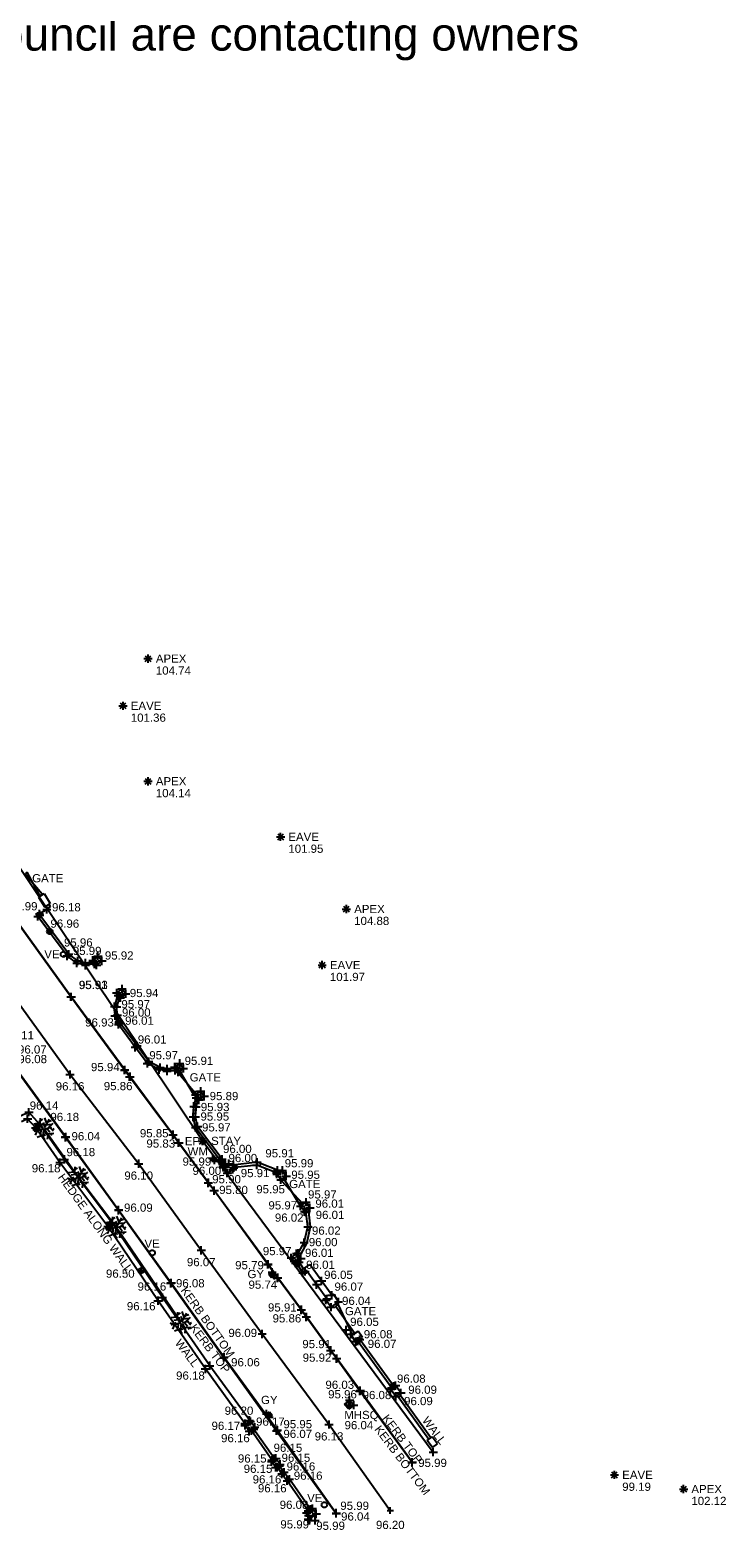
# Model space of a CAD drawing. Header units: metres. Extents: x 610185 to 614128, y 655663 to 660921.
# Tile 6 of 94: x 612772 to 612835, y 657777 to 657914. Entities that reach past the tile are written whole.
import ezdxf
from ezdxf.enums import TextEntityAlignment as Align

# ---------------------------------------------------------------- set-up
doc = ezdxf.new("R2010")
doc.units = ezdxf.units.M
doc.header["$MEASUREMENT"] = 0
doc.linetypes.add('CENTER', pattern=[50.8, 31.75, -6.35, 6.35, -6.35])
for name, color, linetype in [('3D_FENCE_ELEVATION', 7, 'Continuous'), ('3D_FENCE_LINE', 7, 'FENCELINE1'), ('3D_FENCE_SYMBOL', 7, 'Continuous'), ('3D_WALL_ELEVATION', 7, 'Continuous'), ('3D_WALL_LINE', 7, 'Continuous'), ('3D_WALL_SYMBOL', 7, 'Continuous'), ('APEX_CODE', 251, 'Continuous'), ('APEX_ELEVATION', 251, 'Continuous'), ('APEX_SYMBOL', 251, 'Continuous'), ('DETAIL_DES', 250, 'Continuous'), ('ELECTRICITY_POLE_CODE', 20, 'Continuous'), ('ELECTRICITY_POLE_SYMBOL', 20, 'Continuous'), ('GATE_CODE', 251, 'Continuous'), ('GATE_SYMBOL', 251, 'Continuous'), ('GULLY_CODE', 132, 'Continuous'), ('GULLY_SYMBOL', 132, 'Continuous'), ('HEDGE_LINE', 93, 'Continuous'), ('HEDGE_SYMBOL', 93, 'Continuous'), ('HELP_POINT', 250, 'Continuous'), ('KERB_BOTTOM_ELEVATION', 7, 'Continuous'), ('KERB_BOTTOM_LINE', 7, 'Continuous'), ('KERB_BOTTOM_SYMBOL', 7, 'Continuous'), ('KERB_TOP_ELEVATION', 252, 'Continuous'), ('KERB_TOP_LINE', 252, 'Continuous'), ('KERB_TOP_SYMBOL', 252, 'Continuous'), ('MANHOLE_SQUARE_CODE', 151, 'Continuous'), ('MANHOLE_SQUARE_ELEVATION', 151, 'Continuous'), ('MANHOLE_SQUARE_SYMBOL', 151, 'Continuous'), ('OVERHEAD_WIRE_LINE', 20, 'OVERHEADWIRE'), ('OVERHEAD_WIRE_SYMBOL', 20, 'CENTER'), ('RIDGE_ELEVATION', 250, 'Continuous'), ('STAY_CODE', 251, 'Continuous'), ('STAY_SYMBOL', 251, 'Continuous'), ('TEXTS', 7, 'Continuous'), ('TOP_OF_WALL_ELEVATION', 211, 'Continuous'), ('UNDERSIDE_OF_EAVE_CODE', 252, 'Continuous'), ('UNDERSIDE_OF_EAVE_ELEVATION', 252, 'Continuous'), ('UNDERSIDE_OF_EAVE_SYMBOL', 252, 'Continuous'), ('VALVE_CODE', 142, 'Continuous'), ('VALVE_SYMBOL', 142, 'Continuous'), ('WALL_LINE', 7, 'Continuous'), ('WALL_TOP_SYMBOL', 211, 'Continuous'), ('WATER_MAIN_CODE', 142, 'Continuous'), ('WATER_MAIN_SYMBOL', 142, 'Continuous'), ('WHITE_LINE_SOLID_ELEVATION', 254, 'Continuous'), ('WHITE_LINE_SOLID_LINE', 254, 'Continuous'), ('WHITE_LINE_SOLID_SYMBOL', 254, 'Continuous')]:
    doc.layers.add(name, color=color, linetype=linetype)
doc.styles.add('REGULAR', font='swissl.ttf')
doc.linetypes.add('FENCELINE1', pattern='A,6.35,-2.54,[133,ltypeshp.shx,S=2.54,R=0,X=-2.54,Y=0],-2.54,25.4', length=36.83)
doc.linetypes.add('OVERHEADWIRE', pattern='A,17,-1.387305,["OHW",REGULAR,S=1,R=0,X=0,Y=-0.5],-4.612695,17', length=40)

# ---------------------------------------------------------------- blocks, each defined once
blk = doc.blocks.new('S061')
at = {"color": 0, "linetype": 'Continuous'}
for p, q in [((-0.5, 0), (0.5, 0)), ((0, -0.5), (0, 0.5))]:
    blk.add_line(p, q, dxfattribs=at)
blk = doc.blocks.new('065')
at = {"color": 0, "linetype": 'Continuous'}
for p, q in [((-0.5, 0), (0.5, 0)), ((-0.35, -0.35), (0.35, 0.35)), ((-0.35, 0.35), (0.35, -0.35)), ((0, -0.5), (0, 0.5))]:
    blk.add_line(p, q, dxfattribs=at)
blk = doc.blocks.new('072')
at = {"color": 0}
for p, q in [((-0.5, -0.5), (-0.5, 0.5)), ((-0.5, 0.5), (0.5, 0.5)), ((-0.5, 0.1), (-0.1, 0.5)), ((0.3, 0.5), (-0.5, -0.3)), ((-0.3, -0.5), (0.5, 0.3)), ((0.5, 0.5), (0.5, -0.5)), ((0.5, -0.5), (-0.5, -0.5)), ((0.5, -0.1), (0.1, -0.5))]:
    blk.add_line(p, q, dxfattribs=at)
blk = doc.blocks.new('023')
at = {"color": 0}
for p, q in [((-0.5, -0.5), (-0.5, 0.5)), ((-0.5, 0.5), (0.5, 0.5)), ((-0.5, 0.3), (0.5, 0.3)), ((-0.5, 0.1), (0.5, 0.1)), ((0.5, 0.5), (0.5, -0.5)), ((-0.5, -0.1), (0.5, -0.1)), ((-0.5, -0.3), (0.5, -0.3)), ((0.5, -0.5), (-0.5, -0.5))]:
    blk.add_line(p, q, dxfattribs=at)
blk = doc.blocks.new('083')
at = {"color": 0}
for p, q in [((-0.5, 0), (-0.49, 0.05)), ((-0.49, -0.05), (-0.5, 0)), ((-0.49, 0.05), (-0.47, 0.1)), ((-0.47, 0.1), (-0.44, 0.14)), ((-0.44, 0.14), (-0.4, 0.17)), ((-0.4, 0.17), (-0.35, 0.19)), ((-0.35, 0.19), (-0.3, 0.2)), ((-0.3, 0.2), (0.3, 0.2)), ((0.3, 0.2), (0.35, 0.19)), ((0.35, 0.19), (0.4, 0.17)), ((0.4, 0.17), (0.44, 0.14)), ((0.44, 0.14), (0.47, 0.1)), ((0.47, 0.1), (0.49, 0.05)), ((0.49, 0.05), (0.5, 0)), ((0.5, 0), (0.49, -0.05)), ((-0.47, -0.1), (-0.49, -0.05)), ((-0.44, -0.14), (-0.47, -0.1)), ((-0.4, -0.17), (-0.44, -0.14)), ((-0.35, -0.19), (-0.4, -0.17)), ((-0.3, -0.2), (-0.35, -0.19)), ((0.3, -0.2), (-0.3, -0.2)), ((0.35, -0.19), (0.3, -0.2)), ((0.4, -0.17), (0.35, -0.19)), ((0.44, -0.14), (0.4, -0.17)), ((0.47, -0.1), (0.44, -0.14)), ((0.49, -0.05), (0.47, -0.1))]:
    blk.add_line(p, q, dxfattribs=at)
blk = doc.blocks.new('044')
at = {"color": 0, "linetype": 'Continuous'}
for p, q in [((-0.5, 0), (-0.48, 0.13)), ((-0.48, -0.13), (-0.5, 0)), ((-0.48, 0.13), (-0.43, 0.25)), ((-0.43, 0.25), (-0.35, 0.35)), ((-0.4, 0.03), (-0.37, 0.16)), ((-0.39, -0.1), (-0.4, 0.03)), ((-0.37, 0.16), (-0.29, 0.27)), ((-0.35, 0.35), (-0.25, 0.43)), ((-0.3, 0), (-0.28, 0.11)), ((-0.28, -0.11), (-0.3, 0)), ((-0.29, 0.27), (-0.19, 0.35)), ((-0.28, 0.11), (-0.21, 0.21)), ((-0.25, 0.43), (-0.13, 0.48)), ((-0.21, 0.21), (-0.11, 0.28)), ((-0.19, 0.35), (-0.07, 0.39)), ((-0.13, 0.48), (0, 0.5)), ((-0.11, 0.28), (0, 0.3)), ((-0.07, 0.39), (0.07, 0.39)), ((0, 0.5), (0.13, 0.48)), ((0, 0.3), (0.11, 0.28)), ((0.07, 0.39), (0.19, 0.35)), ((0.11, 0.28), (0.21, 0.21)), ((0.13, 0.48), (0.25, 0.43)), ((0.19, 0.35), (0.29, 0.27)), ((0.21, 0.21), (0.28, 0.11)), ((0.25, 0.43), (0.35, 0.35)), ((0.28, 0.11), (0.3, 0)), ((0.3, 0), (0.28, -0.11)), ((0.29, 0.27), (0.37, 0.16)), ((0.35, 0.35), (0.43, 0.25)), ((0.37, 0.16), (0.4, 0.03)), ((0.4, 0.03), (0.39, -0.1)), ((0.43, 0.25), (0.48, 0.13)), ((0.48, 0.13), (0.5, 0)), ((0.5, 0), (0.48, -0.13)), ((-0.43, -0.25), (-0.48, -0.13)), ((-0.35, -0.35), (-0.43, -0.25)), ((-0.33, -0.22), (-0.39, -0.1)), ((-0.25, -0.43), (-0.35, -0.35)), ((-0.25, -0.32), (-0.33, -0.22)), ((-0.21, -0.21), (-0.28, -0.11)), ((-0.13, -0.38), (-0.25, -0.32)), ((-0.13, -0.48), (-0.25, -0.43)), ((-0.11, -0.28), (-0.21, -0.21)), ((0, -0.4), (-0.13, -0.38)), ((0, -0.5), (-0.13, -0.48)), ((0, -0.3), (-0.11, -0.28)), ((0.11, -0.28), (0, -0.3)), ((0.13, -0.38), (0, -0.4)), ((0.13, -0.48), (0, -0.5)), ((0.21, -0.21), (0.11, -0.28)), ((0.25, -0.32), (0.13, -0.38)), ((0.25, -0.43), (0.13, -0.48)), ((0.28, -0.11), (0.21, -0.21)), ((0.33, -0.22), (0.25, -0.32)), ((0.35, -0.35), (0.25, -0.43)), ((0.39, -0.1), (0.33, -0.22)), ((0.43, -0.25), (0.35, -0.35)), ((0.48, -0.13), (0.43, -0.25))]:
    blk.add_line(p, q, dxfattribs=at)
blk = doc.blocks.new('S028')
at = {"color": 0, "linetype": 'Continuous'}
for p, q in [((-0.5, 0), (-0.48, 0.13)), ((-0.48, -0.13), (-0.5, 0)), ((-0.48, 0.13), (-0.43, 0.25)), ((-0.43, 0.25), (-0.35, 0.35)), ((-0.35, 0.35), (-0.25, 0.43)), ((-0.25, 0.43), (-0.13, 0.48)), ((-0.13, 0.48), (0, 0.5)), ((0, 0.5), (0.13, 0.48)), ((0.13, 0.48), (0.25, 0.43)), ((0.25, 0.43), (0.35, 0.35)), ((0.35, 0.35), (0.43, 0.25)), ((0.43, 0.25), (0.48, 0.13)), ((0.48, 0.13), (0.5, 0)), ((0.5, 0), (0.48, -0.13)), ((-0.43, -0.25), (-0.48, -0.13)), ((-0.35, -0.35), (-0.43, -0.25)), ((-0.25, -0.43), (-0.35, -0.35)), ((-0.13, -0.48), (-0.25, -0.43)), ((0, -0.5), (-0.13, -0.48)), ((0.13, -0.48), (0, -0.5)), ((0.25, -0.43), (0.13, -0.48)), ((0.35, -0.35), (0.25, -0.43)), ((0.43, -0.25), (0.35, -0.35)), ((0.48, -0.13), (0.43, -0.25))]:
    blk.add_line(p, q, dxfattribs=at)
blk = doc.blocks.new('GATE2')
at = {"color": 0, "linetype": 'Continuous'}
for p, q in [((-0.04, 0.5), (0.04, -0.5)), ((-0.04, -0.5), (0.04, 0.5)), ((0.04, 0.5), (-0.04, 0.5)), ((0.04, -0.5), (-0.04, -0.5))]:
    blk.add_line(p, q, dxfattribs=at)
blk = doc.blocks.new('042')
at = {"color": 0, "linetype": 'Continuous'}
for p, q in [((-0.5, 0), (-0.48, 0.13)), ((-0.48, -0.13), (-0.5, 0)), ((-0.5, 0), (0.5, 0)), ((-0.48, 0.13), (-0.43, 0.25)), ((-0.43, 0.25), (-0.35, 0.35)), ((-0.35, 0.35), (-0.25, 0.43)), ((-0.25, 0.43), (-0.13, 0.48)), ((-0.13, 0.48), (0, 0.5)), ((0, 0.5), (0.13, 0.48)), ((0, -0.5), (0, 0.5)), ((0.13, 0.48), (0.25, 0.43)), ((0.25, 0.43), (0.35, 0.35)), ((0.35, 0.35), (0.43, 0.25)), ((0.43, 0.25), (0.48, 0.13)), ((0.48, 0.13), (0.5, 0)), ((0.5, 0), (0.48, -0.13)), ((-0.43, -0.25), (-0.48, -0.13)), ((-0.35, -0.35), (-0.43, -0.25)), ((-0.25, -0.43), (-0.35, -0.35)), ((-0.13, -0.48), (-0.25, -0.43)), ((0, -0.5), (-0.13, -0.48)), ((0.13, -0.48), (0, -0.5)), ((0.25, -0.43), (0.13, -0.48)), ((0.35, -0.35), (0.25, -0.43)), ((0.43, -0.25), (0.35, -0.35)), ((0.48, -0.13), (0.43, -0.25))]:
    blk.add_line(p, q, dxfattribs=at)
blk = doc.blocks.new('092')
at = {"color": 0, "linetype": 'Continuous'}
for p, q in [((-0.23, 0.25), (-0.46, 0.21)), ((-0.13, 0.13), (-0.34, 0.1)), ((-0.2, -0.08), (-0.28, 0.01)), ((-0.04, 0.03), (-0.26, 0.29)), ((-0.17, 0.18), (-0.15, 0.48)), ((-0.16, 0.35), (-0.04, 0.44)), ((-0.1, 0.1), (-0.09, 0.24)), ((0.05, 0.08), (-0.01, 0.28)), ((0.03, 0.05), (0.26, 0.43)), ((0.14, 0.24), (0.04, 0.5)), ((0.06, 0), (0.37, 0.07)), ((0.1, 0.17), (0.33, 0.2)), ((0.14, 0.02), (0.28, -0.16)), ((0.2, 0.33), (0.34, 0.37)), ((0.2, 0.04), (0.43, 0.25)), ((0.28, 0.05), (0.42, -0.1)), ((0.37, -0.05), (0.47, 0.01)), ((-0.32, -0.12), (-0.5, -0.03)), ((-0.4, -0.08), (-0.46, -0.13)), ((-0.32, -0.12), (-0.4, -0.3)), ((-0.05, -0.02), (-0.32, -0.12)), ((-0.04, -0.29), (-0.31, -0.4)), ((-0.14, -0.06), (-0.15, -0.24)), ((-0.01, -0.06), (-0.05, -0.36)), ((-0.05, -0.36), (0.05, -0.5)), ((-0.03, -0.21), (0.06, -0.33)), ((0.04, -0.05), (0.18, -0.3)), ((0.09, -0.14), (0.08, -0.25)), ((0.14, -0.23), (0.46, -0.21)), ((0.18, -0.3), (0.16, -0.48)), ((0.31, -0.22), (0.36, -0.3))]:
    blk.add_line(p, q, dxfattribs=at)

msp = doc.modelspace()

# ---------------------------------------------------------------- linework, layer by layer
at = {"layer": '3D_FENCE_LINE'}
msp.add_line((612773.33, 657834.07, 96.18), (612772.67, 657833.66, 96.07), dxfattribs=at)
at = {"layer": '3D_WALL_LINE'}
for p, q in [((612772.69, 657833.56, 95.99), (612772.52, 657833.44, 95.99)), ((612778.01, 657829.8, 95.92), (612777.54, 657829.42, 95.93)), ((612777.54, 657829.42, 95.93), (612777.89, 657828.98, 95.93)), ((612778.37, 657829.36, 95.92), (612777.89, 657828.98, 95.93)), ((612778.37, 657829.36, 95.92), (612778.01, 657829.8, 95.92)), ((612779.72, 657826.44, 95.94), (612780.21, 657826.81, 95.92)), ((612779.72, 657826.44, 95.94), (612780.07, 657825.99, 95.94)), ((612780.07, 657825.99, 95.94), (612780.55, 657826.36, 95.92)), ((612780.21, 657826.81, 95.92), (612780.55, 657826.36, 95.92)), ((612785.49, 657820, 95.91), (612785.02, 657819.67, 95.9)), ((612785.34, 657819.2, 95.9), (612785.02, 657819.67, 95.9)), ((612785.82, 657819.53, 95.91), (612785.34, 657819.2, 95.9)), ((612785.49, 657820, 95.91), (612785.82, 657819.53, 95.91)), ((612786.92, 657817.12, 95.89), (612787.4, 657817.46, 95.9)), ((612786.92, 657817.12, 95.89), (612787.24, 657816.66, 95.89)), ((612787.24, 657816.66, 95.89), (612787.73, 657816.99, 95.9)), ((612787.4, 657817.46, 95.9), (612787.73, 657816.99, 95.9)), ((612789.19, 657811.13, 95.99), (612789.11, 657811.07, 95.99)), ((612789.51, 657810.52, 96), (612789.11, 657811.07, 95.99)), ((612789.35, 657811.25, 96), (612789.32, 657811.22, 96)), ((612789.71, 657810.66, 96), (612789.32, 657811.22, 95.99)), ((612789.47, 657810.49, 96), (612789.98, 657810.83, 96)), ((612789.83, 657809.96, 95.98), (612789.47, 657810.49, 96)), ((612790.33, 657810.3, 95.98), (612789.83, 657809.96, 95.98)), ((612790.08, 657810.67, 95.99), (612789.98, 657810.83, 96)), ((612790.33, 657810.3, 95.98), (612790.24, 657810.44, 95.99)), ((612794.87, 657810.22, 95.99), (612794.36, 657809.87, 95.99)), ((612794.72, 657809.36, 95.95), (612794.36, 657809.87, 95.99)), ((612795.22, 657809.7, 95.95), (612794.72, 657809.36, 95.95)), ((612795.22, 657809.7, 95.95), (612794.87, 657810.22, 95.99)), ((612796.53, 657806.96, 95.97), (612797.03, 657807.31, 95.97)), ((612796.89, 657806.45, 96.01), (612796.53, 657806.96, 95.97)), ((612797.39, 657806.8, 96.01), (612797.03, 657807.31, 95.97)), ((612796.89, 657806.45, 96.01), (612797.39, 657806.8, 96.01)), ((612795.68, 657802.22, 95.97), (612796.17, 657802.62, 95.99)), ((612796.08, 657801.75, 95.97), (612795.68, 657802.22, 95.97)), ((612796.08, 657801.75, 95.97), (612796.56, 657802.16, 95.99)), ((612796.73, 657800.85, 96.01), (612796.13, 657801.8, 96.01)), ((612796.56, 657802.16, 95.99), (612796.17, 657802.62, 95.99)), ((612796.8, 657801.21, 96.01), (612796.33, 657801.96, 96.01)), ((612796.8, 657801.21, 96.02), (612797.37, 657801.62, 96.04)), ((612799.39, 657798.8, 96.07), (612797.37, 657801.62, 96.02)), ((612796.73, 657800.85, 96.01), (612797.05, 657801.09, 96.03)), ((612798.93, 657798.47, 96.07), (612797.05, 657801.09, 96.03)), ((612799.54, 657798.9, 96.05), (612799.39, 657798.8, 96.07)), ((612799.54, 657798.9, 96.05), (612800, 657798.21, 96.04)), ((612798.85, 657798.36, 96.05), (612798.93, 657798.47, 96.07)), ((612799.32, 657797.72, 96.04), (612798.85, 657798.36, 96.05)), ((612799.32, 657797.72, 96.04), (612800, 657798.21, 96.04)), ((612801.19, 657795.12, 96.06), (612801.78, 657795.52, 96.06)), ((612801.59, 657794.53, 96.08), (612801.19, 657795.12, 96.06)), ((612801.59, 657794.53, 96.08), (612802.18, 657794.93, 96.08)), ((612804.88, 657790.3, 96.09), (612801.74, 657794.63, 96.08)), ((612802.18, 657794.93, 96.08), (612801.78, 657795.52, 96.06)), ((612805.07, 657790.44, 96.09), (612801.94, 657794.77, 96.08)), ((612804.76, 657790.21, 96.08), (612805.22, 657790.55, 96.08)), ((612805.7, 657789.89, 96.09), (612805.22, 657790.55, 96.08)), ((612805.24, 657789.56, 96.09), (612804.76, 657790.21, 96.08)), ((612805.24, 657789.56, 96.09), (612805.7, 657789.89, 96.09)), ((612808.26, 657785.63, 96.1), (612805.35, 657789.64, 96.09)), ((612808.45, 657785.77, 96.1), (612805.55, 657789.78, 96.09)), ((612791.45, 657786.9, 96.17), (612791.95, 657787.27, 96.17)), ((612791.84, 657786.37, 96.16), (612791.45, 657786.9, 96.17)), ((612791.84, 657786.37, 96.16), (612792.34, 657786.74, 96.16)), ((612792.34, 657786.74, 96.16), (612791.95, 657787.27, 96.17)), ((612793.97, 657783.66, 96.17), (612792, 657786.48, 96.17)), ((612794.17, 657783.81, 96.17), (612792.2, 657786.63, 96.17)), ((612808.11, 657785.52, 96.11), (612808.57, 657785.86, 96.11)), ((612808.58, 657784.88, 96.12), (612809.04, 657785.22, 96.12)), ((612793.88, 657783.6, 96.15), (612794.28, 657783.89, 96.15)), ((612794.26, 657783.07, 96.15), (612793.88, 657783.6, 96.15)), ((612794.66, 657783.35, 96.15), (612794.28, 657783.89, 96.15)), ((612794.26, 657783.07, 96.15), (612794.66, 657783.35, 96.15)), ((612794.82, 657782.47, 96.16), (612794.35, 657783.13, 96.17)), ((612795.02, 657782.62, 96.16), (612794.55, 657783.27, 96.17)), ((612794.82, 657782.47, 96.16), (612795.31, 657781.85, 96.16)), ((612795.02, 657782.62, 96.16), (612795.51, 657781.99, 96.16)), ((612797.26, 657779.04, 96.11), (612795.31, 657781.85, 96.16)), ((612797.46, 657779.19, 96.11), (612795.51, 657781.99, 96.16)), ((612797.62, 657779.3, 96.08), (612797.09, 657778.92, 96.08)), ((612797.96, 657778.82, 96.03), (612797.43, 657778.44, 96.03))]:
    msp.add_line(p, q, dxfattribs=at)
for points in [[(612777.79, 657829.11, 95.95), (612776.87, 657828.97, 95.95), (612776.09, 657829.17, 95.99), (612775.2, 657829.82, 95.96), (612772.52, 657833.44, 95.99)], [(612777.64, 657829.29, 95.95), (612776.88, 657829.17, 95.95), (612776.18, 657829.36, 95.99), (612775.34, 657829.97, 95.96), (612772.69, 657833.56, 95.99)], [(612785.23, 657819.36, 95.9), (612784.32, 657819.3, 95.93), (612783.61, 657819.43, 95.94), (612782.53, 657820, 95.97), (612781.42, 657821.47, 96.01), (612779.89, 657823.56, 96.01), (612779.57, 657824.35, 96), (612779.53, 657825.19, 95.97), (612779.87, 657826.25, 95.95)], [(612785.1, 657819.55, 95.91), (612784.33, 657819.5, 95.93), (612783.68, 657819.62, 95.94), (612782.66, 657820.16, 95.97), (612781.58, 657821.59, 96.01), (612780.07, 657823.65, 96.01), (612779.77, 657824.4, 96), (612779.73, 657825.16, 95.97), (612780.01, 657826.06, 95.95)], [(612789.19, 657811.13, 96), (612786.93, 657814.14, 95.97), (612786.71, 657815.1, 95.95), (612786.78, 657816.07, 95.93), (612787.03, 657816.97, 95.91)], [(612789.35, 657811.25, 96), (612787.12, 657814.22, 95.97), (612786.91, 657815.11, 95.95), (612786.98, 657816.03, 95.93), (612787.17, 657816.76, 95.92)], [(612791.94, 657787.26, 96.2), (612788.24, 657792.36, 96.18), (612783.91, 657798.6, 96.16), (612779.32, 657805.38, 96.14), (612774.94, 657811.23, 96.18), (612772.71, 657814.42, 96.18), (612771.7, 657815.54, 96.14), (612770.81, 657815.13, 96.19)], [(612791.53, 657786.96, 96.2), (612787.83, 657792.07, 96.18), (612783.5, 657798.31, 96.16), (612778.91, 657805.09, 96.14), (612774.53, 657810.94, 96.18), (612772.32, 657814.11, 96.18), (612771.58, 657814.94, 96.14), (612771.02, 657814.67, 96.19)], [(612794.72, 657810.12, 96.01), (612792.55, 657810.97, 95.91), (612790.08, 657810.67, 96.02)], [(612794.47, 657809.94, 96.01), (612792.52, 657810.71, 95.91), (612790.24, 657810.44, 96.01)], [(612796.25, 657802.53, 95.99), (612796.86, 657803.63, 96.02), (612797.2, 657805.07, 96.01), (612797.01, 657806.53, 96.02)], [(612796.44, 657802.31, 95.99), (612797.1, 657803.54, 96.02), (612797.45, 657805.05, 96.01), (612797.25, 657806.7, 96.02)], [(612808.58, 657784.88, 96.12), (612808.11, 657785.52, 96.11)], [(612809.04, 657785.22, 96.12), (612808.57, 657785.86, 96.11)], [(612797.33, 657777.85, 95.99), (612797.43, 657778.44, 96.03), (612797.09, 657778.92, 96.08)], [(612797.86, 657778.23, 95.99), (612797.96, 657778.82, 96.03), (612797.62, 657779.3, 96.08)]]:
    msp.add_polyline3d(points, dxfattribs=at)
at = {"layer": 'HEDGE_LINE'}
msp.add_polyline3d([(612785.62, 657796.31, 96.16), (612779.66, 657805.02, 96.2), (612776.23, 657809.57, 96.22), (612773.06, 657814.03, 96.21)], dxfattribs=at)
at = {"layer": 'KERB_BOTTOM_LINE'}
for points in [[(612806.72, 657783.53, 95.99), (612801.96, 657790.04, 95.96), (612799.81, 657793.01, 95.92), (612799.27, 657793.77, 95.9), (612797.04, 657796.82, 95.86), (612796.58, 657797.46, 95.85), (612794.41, 657800.39, 95.74), (612793.55, 657801.62, 95.77), (612788.62, 657808.37, 95.8), (612788.08, 657809.07, 95.82), (612785.36, 657812.74, 95.83), (612784.85, 657813.47, 95.83), (612780.9, 657818.77, 95.86), (612780.44, 657819.38, 95.88), (612775.54, 657826.08, 95.91), (612770.52, 657833.03, 95.94)], [(612770, 657820.22, 96.06), (612775.06, 657813.28, 96.04), (612779.9, 657806.6, 95.99), (612784.71, 657799.93, 95.96), (612789.55, 657793.16, 95.96), (612794.41, 657786.46, 95.95), (612799.79, 657778.9, 95.99)]]:
    msp.add_polyline3d(points, dxfattribs=at)
at = {"layer": 'KERB_TOP_LINE'}
for points in [[(612806.74, 657783.55, 96.05), (612801.99, 657790.09, 96.03), (612799.84, 657793.02, 96), (612799.3, 657793.77, 95.91), (612797.07, 657796.83, 95.86), (612796.61, 657797.48, 95.91), (612794.45, 657800.41, 95.88), (612793.56, 657801.65, 95.79), (612788.64, 657808.38, 95.81), (612788.11, 657809.09, 95.9), (612785.41, 657812.74, 95.91), (612784.87, 657813.48, 95.85), (612780.95, 657818.78, 95.87), (612780.47, 657819.4, 95.94), (612775.57, 657826.09, 95.93), (612770.55, 657833.04, 95.97)], [(612769.99, 657820.19, 96.07), (612775.03, 657813.25, 96.08), (612779.88, 657806.57, 96.09), (612784.66, 657799.9, 96.08), (612789.51, 657793.13, 96.06), (612794.33, 657786.42, 96.07), (612799.79, 657778.86, 96.04)]]:
    msp.add_polyline3d(points, dxfattribs=at)
at = {"layer": 'OVERHEAD_WIRE_LINE'}
msp.add_polyline3d([(612729.36, 657893.87, 0), (612754.7, 657859.45, 0), (612769.6, 657839.8, 0), (612787.59, 657812.89, 0), (612808.66, 657784.46, 0)], dxfattribs=at)
at = {"layer": 'WALL_LINE'}
for p, q in [((612772.58, 657835.2, 96.01), (612773.09, 657835.52, 96.01)), ((612772.58, 657835.2, 96.01), (612773.15, 657834.29, 96.11)), ((612773.09, 657835.52, 96.01), (612773.65, 657834.62, 96.11)), ((612773.15, 657834.29, 96.11), (612773.65, 657834.62, 96.11)), ((612773.28, 657834.38, 96.1), (612773.43, 657834.18, 96.16)), ((612773.43, 657834.18, 96.16), (612773.67, 657834.35, 96.16)), ((612773.53, 657834.54, 96.1), (612773.67, 657834.35, 96.16))]:
    msp.add_line(p, q, dxfattribs=at)
at = {"layer": 'WHITE_LINE_SOLID_LINE'}
msp.add_polyline3d([(612713.4, 657908.63, 96.48), (612717.12, 657902.46, 96.45), (612722.57, 657893.51, 96.36), (612727.6, 657885.87, 96.33), (612732.33, 657878.61, 96.33), (612737.34, 657871.4, 96.32), (612742.75, 657864.02, 96.26), (612748.15, 657856.41, 96.18), (612753.04, 657849.64, 96.15), (612758.58, 657842.09, 96.13), (612764.68, 657833.94, 96.16), (612769.85, 657826.76, 96.21), (612775.46, 657818.99, 96.16), (612781.73, 657810.83, 96.1), (612787.45, 657802.92, 96.07), (612793.02, 657795.27, 96.09), (612799.13, 657786.99, 96.13), (612804.73, 657779.14, 96.2)], dxfattribs=at)

# ---------------------------------------------------------------- block references
at = {"layer": '3D_FENCE_SYMBOL', "xscale": 0.75, "yscale": 0.75, "zscale": 0.75}
for p in [(612773.33, 657834.07, 96.18), (612772.67, 657833.66, 96.07)]:
    msp.add_blockref('S061', p, dxfattribs=at)
at = {"layer": '3D_WALL_SYMBOL', "xscale": 0.75, "yscale": 0.75, "zscale": 0.75}
for p in [(612772.52, 657833.44, 95.99), (612772.69, 657833.56, 95.99), (612775.2, 657829.82, 95.96), (612775.34, 657829.97, 95.96), (612776.09, 657829.17, 95.99), (612776.18, 657829.36, 95.99), (612776.87, 657828.97, 95.95), (612776.88, 657829.17, 95.95), (612777.54, 657829.42, 95.93), (612777.65, 657829.29, 95.95), (612777.68, 657829.09, 95.95), (612777.89, 657828.98, 95.93), (612778.01, 657829.8, 95.92), (612778.37, 657829.36, 95.92), (612779.72, 657826.44, 95.94), (612779.85, 657826.21, 95.95), (612780.04, 657826.15, 95.95), (612780.07, 657825.99, 95.94), (612780.21, 657826.81, 95.92), (612780.55, 657826.36, 95.92), (612779.53, 657825.19, 95.97), (612779.57, 657824.35, 96), (612779.73, 657825.16, 95.97), (612779.77, 657824.4, 96), (612779.89, 657823.56, 96.01), (612780.07, 657823.65, 96.01), (612781.58, 657821.59, 96.01), (612781.42, 657821.47, 96.01), (612782.53, 657820, 95.97), (612782.66, 657820.16, 95.97), (612783.61, 657819.43, 95.94), (612783.68, 657819.62, 95.94), (612784.32, 657819.3, 95.93), (612784.33, 657819.5, 95.93), (612785.02, 657819.67, 95.9), (612785.07, 657819.55, 95.91), (612785.08, 657819.35, 95.91), (612785.34, 657819.2, 95.9), (612785.49, 657820, 95.91), (612785.82, 657819.53, 95.91), (612786.92, 657817.12, 95.89), (612786.99, 657816.85, 95.92), (612787.19, 657816.8, 95.92), (612787.24, 657816.66, 95.89), (612787.4, 657817.46, 95.9), (612787.73, 657816.99, 95.9), (612771.58, 657814.94, 96.14), (612771.7, 657815.54, 96.14), (612786.71, 657815.1, 95.95), (612786.78, 657816.07, 95.93), (612786.91, 657815.11, 95.95), (612786.98, 657816.03, 95.93), (612772.32, 657814.11, 96.18), (612772.71, 657814.42, 96.18), (612786.93, 657814.14, 95.97), (612787.12, 657814.22, 95.97), (612774.53, 657810.94, 96.18), (612774.94, 657811.23, 96.18), (612789.11, 657811.07, 95.99), (612789.19, 657811.13, 96), (612789.32, 657811.22, 95.99), (612789.35, 657811.25, 96), (612789.66, 657810.73, 96), (612789.98, 657810.83, 96), (612790.4, 657810.71, 96), (612792.52, 657810.71, 95.91), (612792.55, 657810.97, 95.91), (612789.46, 657810.58, 96), (612789.47, 657810.49, 96), (612789.83, 657809.96, 95.98), (612790.33, 657810.3, 95.98), (612790.43, 657810.46, 96), (612794.34, 657810, 96), (612794.36, 657809.87, 95.99), (612794.43, 657810.23, 96), (612794.72, 657809.36, 95.95), (612794.87, 657810.22, 95.99), (612795.22, 657809.7, 95.95), (612796.53, 657806.96, 95.97), (612797.03, 657807.31, 95.97), (612797.39, 657806.8, 96.01), (612779.32, 657805.38, 96.14), (612796.89, 657806.45, 96.01), (612797.02, 657806.41, 96.02), (612778.91, 657805.09, 96.14), (612797.2, 657805.07, 96.01), (612796.17, 657802.62, 95.99), (612796.31, 657802.64, 96), (612796.86, 657803.63, 96.02), (612795.68, 657802.22, 95.97), (612796.08, 657801.75, 95.97), (612796.19, 657801.71, 96.01), (612796.4, 657801.84, 96.01), (612796.56, 657802.16, 95.99), (612796.73, 657800.85, 96.01), (612796.94, 657800.98, 96.01), (612797.99, 657799.78, 96.05), (612798.45, 657800.11, 96.05), (612783.5, 657798.31, 96.16), (612783.91, 657798.6, 96.16), (612798.85, 657798.36, 96.05), (612798.93, 657798.47, 96.07), (612799.39, 657798.8, 96.07), (612799.32, 657797.72, 96.04), (612800, 657798.21, 96.04), (612800.69, 657795.63, 96.05), (612801.11, 657795.24, 96.05), (612801.58, 657794.57, 96.07), (612801.76, 657794.61, 96.08), (612801.95, 657794.75, 96.08), (612787.83, 657792.07, 96.18), (612788.24, 657792.36, 96.18), (612804.76, 657790.21, 96.08), (612804.84, 657790.35, 96.09), (612805.04, 657790.49, 96.09), (612805.22, 657790.55, 96.08), (612805.24, 657789.56, 96.09), (612805.7, 657789.89, 96.09), (612791.86, 657787.37, 96.2), (612791.45, 657787.07, 96.2), (612791.45, 657786.9, 96.17), (612791.84, 657786.37, 96.16), (612791.95, 657787.27, 96.17), (612792.05, 657786.41, 96.17), (612792.25, 657786.55, 96.17), (612792.34, 657786.74, 96.16), (612793.88, 657783.6, 96.15), (612793.92, 657783.72, 96.17), (612794.13, 657783.87, 96.17), (612794.28, 657783.89, 96.15), (612794.59, 657783.22, 96.17), (612794.66, 657783.35, 96.15), (612794.26, 657783.07, 96.15), (612794.39, 657783.07, 96.17), (612794.82, 657782.47, 96.16), (612795.02, 657782.62, 96.16), (612795.31, 657781.85, 96.16), (612795.51, 657781.99, 96.16), (612797.22, 657779.09, 96.11), (612797.43, 657779.23, 96.11), (612797.62, 657779.3, 96.08), (612797.09, 657778.92, 96.08), (612797.22, 657778.35, 95.99), (612797.27, 657778.67, 96.03), (612797.86, 657778.23, 95.99), (612797.96, 657778.82, 96.03)]:
    msp.add_blockref('S061', p, dxfattribs=at)
at = {"layer": 'APEX_SYMBOL', "xscale": 0.75, "yscale": 0.75, "zscale": 0.75}
for p in [(612782.59, 657857, 104.74), (612782.59, 657845.79, 104.14), (612800.72, 657834.11, 104.88), (612831.54, 657781.09, 102.12)]:
    msp.add_blockref('065', p, dxfattribs=at)
at = {"layer": 'ELECTRICITY_POLE_SYMBOL', "xscale": 0.3, "yscale": 0.3, "zscale": 0.3}
msp.add_blockref('044', (612787.65, 657812.79, 95.97), dxfattribs=at)
at = {"layer": 'GATE_SYMBOL'}
for p, xscale, yscale, zscale, rotation in [((612772.12, 657836.41, 96.03), 2.9925, 2.4, 2.9925, 34.38108125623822), ((612786.15, 657818.19, 95.91), 2.322600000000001, 2.322600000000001, 2.322600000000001, 35.56125971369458), ((612795.75, 657808.22, 95.97), 3.5, 2.8, 3.5, 37.04086351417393), ((612800.6, 657796.61, 96.06), 3.5, 3, 3.5, 30.05310084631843)]:
    msp.add_blockref('GATE2', p, dxfattribs=dict(at, xscale=xscale, yscale=yscale, zscale=zscale, rotation=rotation))
at = {"layer": 'GULLY_SYMBOL'}
for p, xscale, yscale, zscale, rotation in [((612793.9, 657800.65, 95.75), 0.36, 0.38, 0.36, 216.4), ((612793.67, 657787.91, 95.91), 0.33, 0.384, 0.33, 37.7)]:
    msp.add_blockref('023', p, dxfattribs=dict(at, xscale=xscale, yscale=yscale, zscale=zscale, rotation=rotation))
at = {"layer": 'HEDGE_SYMBOL', "xscale": 2, "yscale": 2, "zscale": 2}
for p in [(612773.06, 657814.03, 96.21), (612776.23, 657809.57, 96.22), (612779.66, 657805.02, 96.2), (612785.62, 657796.31, 96.16)]:
    msp.add_blockref('092', p, dxfattribs=at)
at = {"layer": 'HELP_POINT', "xscale": 0.75, "yscale": 0.75, "zscale": 0.75}
for p in [(612788.5, 657811.35, 95.99), (612788.66, 657811.16, 95.98), (612793.93, 657800.91, 95.75), (612794.15, 657800.61, 95.75), (612801.01, 657789.22, 96.04), (612801.4, 657788.77, 96.04), (612793.42, 657787.96, 95.92), (612793.66, 657787.66, 95.91)]:
    msp.add_blockref('S061', p, dxfattribs=at)
at = {"layer": 'KERB_BOTTOM_SYMBOL', "xscale": 0.75, "yscale": 0.75, "zscale": 0.75}
for p in [(612775.54, 657826.08, 95.91), (612780.44, 657819.38, 95.88), (612780.9, 657818.77, 95.86), (612784.85, 657813.47, 95.83), (612775.06, 657813.28, 96.04), (612785.36, 657812.74, 95.83), (612788.08, 657809.07, 95.82), (612788.62, 657808.37, 95.8), (612779.9, 657806.6, 95.99), (612793.55, 657801.62, 95.77), (612784.71, 657799.93, 95.96), (612794.41, 657800.39, 95.74), (612796.58, 657797.46, 95.85), (612797.04, 657796.82, 95.86), (612789.55, 657793.16, 95.96), (612799.27, 657793.77, 95.9), (612799.81, 657793.01, 95.92), (612801.96, 657790.04, 95.96), (612794.41, 657786.46, 95.95), (612806.72, 657783.53, 95.99), (612799.79, 657778.9, 95.99)]:
    msp.add_blockref('S061', p, dxfattribs=at)
at = {"layer": 'KERB_TOP_SYMBOL', "xscale": 0.75, "yscale": 0.75, "zscale": 0.75}
for p in [(612775.57, 657826.09, 95.93), (612780.47, 657819.4, 95.94), (612780.95, 657818.78, 95.87), (612784.87, 657813.48, 95.85), (612775.03, 657813.25, 96.08), (612785.41, 657812.74, 95.91), (612788.11, 657809.09, 95.9), (612788.64, 657808.38, 95.81), (612779.88, 657806.57, 96.09), (612793.56, 657801.65, 95.79), (612784.66, 657799.9, 96.08), (612794.45, 657800.41, 95.88), (612796.61, 657797.48, 95.91), (612797.07, 657796.83, 95.86), (612789.51, 657793.13, 96.06), (612799.3, 657793.77, 95.91), (612799.84, 657793.02, 96), (612801.99, 657790.09, 96.03), (612794.33, 657786.42, 96.07), (612806.74, 657783.55, 96.05), (612799.79, 657778.86, 96.04)]:
    msp.add_blockref('S061', p, dxfattribs=at)
at = {"layer": 'MANHOLE_SQUARE_SYMBOL', "xscale": 0.6, "yscale": 0.594, "zscale": 0.6, "rotation": 220.7}
msp.add_blockref('072', (612800.98, 657788.8, 96.04), dxfattribs=at)
at = {"layer": 'OVERHEAD_WIRE_SYMBOL', "xscale": 0.75, "yscale": 0.75, "zscale": 0.75}
for p in [(612787.59, 657812.89), (612808.66, 657784.46)]:
    msp.add_blockref('S061', p, dxfattribs=at)
at = {"layer": 'STAY_SYMBOL', "xscale": 0.75, "yscale": 0.75, "zscale": 0.75}
msp.add_blockref('065', (612787.56, 657812.89, 96.03), dxfattribs=at)
at = {"layer": 'UNDERSIDE_OF_EAVE_SYMBOL', "xscale": 0.75, "yscale": 0.75, "zscale": 0.75}
for p in [(612780.3, 657852.69, 101.36), (612794.7, 657840.71, 101.95), (612798.5, 657828.99, 101.97), (612825.22, 657782.39, 99.19)]:
    msp.add_blockref('065', p, dxfattribs=at)
at = {"layer": 'VALVE_SYMBOL', "xscale": 0.5, "yscale": 0.5, "zscale": 0.5}
for p in [(612774.85, 657829.97, 95.95), (612782.96, 657802.68, 95.97), (612798.7, 657779.64, 96.04)]:
    msp.add_blockref('S028', p, dxfattribs=at)
at = {"layer": 'WALL_TOP_SYMBOL', "xscale": 0.5, "yscale": 0.5, "zscale": 0.5}
for p in [(612773.6, 657832.05, 96.96), (612779.88, 657823.72, 96.93), (612781.96, 657801.05, 96.5)]:
    msp.add_blockref('042', p, dxfattribs=at)
at = {"layer": 'WATER_MAIN_SYMBOL', "xscale": 0.22, "yscale": 0.243, "zscale": 0.22, "rotation": 39.8}
msp.add_blockref('083', (612788.67, 657811.33, 95.99), dxfattribs=at)
at = {"layer": 'WHITE_LINE_SOLID_SYMBOL'}
for p, xscale, yscale, zscale in [((612775.46, 657818.99, 96.16), 0.75, 0.75, 0.75), ((612781.73, 657810.83, 96.1), 0.75, 0.75, 0.75), ((612787.45, 657802.92, 96.07), 0.75, 0.75, 0.75), ((612793.02, 657795.27, 96.09), 0.75, 0.75, 0.75), ((612799.13, 657786.99, 96.13), 0.75, 0.75, 0.75), ((612804.73, 657779.14, 96.2), 0.601, 0.6, 0.601)]:
    msp.add_blockref('S061', p, dxfattribs=dict(at, xscale=xscale, yscale=yscale, zscale=zscale))

# ---------------------------------------------------------------- texts
at = {"layer": '3D_FENCE_ELEVATION', "style": 'REGULAR'}
msp.add_text('96.18', height=0.75, dxfattribs=at).set_placement((612773.81, 657833.9, 96.18))
at = {"layer": '3D_WALL_ELEVATION', "style": 'REGULAR'}
for s, p in [('95.99', (612769.86, 657833.99, 95.99)), ('95.96', (612774.9, 657830.68, 95.96)), ('95.99', (612775.71, 657829.91, 95.99)), ('95.92', (612778.64, 657829.49, 95.92)), ('95.94', (612780.92, 657826.06, 95.94)), ('95.97', (612780.15, 657825.04, 95.97)), ('96.00', (612780.2, 657824.28, 96)), ('96.01', (612780.49, 657823.53, 96.01)), ('96.01', (612781.65, 657821.81, 96.01)), ('95.97', (612782.7, 657820.37, 95.97)), ('95.91', (612785.93, 657819.86, 95.91)), ('96.14', (612771.77, 657815.77, 96.14)), ('95.89', (612788.22, 657816.64, 95.89)), ('96.18', (612773.66, 657814.73, 96.18)), ('95.95', (612787.38, 657814.77, 95.95)), ('95.93', (612787.41, 657815.64, 95.93)), ('95.97', (612787.52, 657813.78, 95.97)), ('96.00', (612789.44, 657811.81, 96)), ('96.18', (612775.13, 657811.52, 96.18)), ('95.99', (612785.74, 657810.65, 95.99)), ('96.00', (612789.94, 657810.98, 96)), ('95.91', (612793.31, 657811.41, 95.91)), ('95.99', (612795.08, 657810.5, 95.99)), ('96.18', (612771.96, 657810.04, 96.18)), ('96.00', (612786.65, 657809.81, 96)), ('95.91', (612791.06, 657809.6, 95.91)), ('95.95', (612795.68, 657809.45, 95.95)), ('95.95', (612792.48, 657808.12, 95.95)), ('95.97', (612797.21, 657807.65, 95.97)), ('95.97', (612793.59, 657806.65, 95.97)), ('96.01', (612797.88, 657806.81, 96.01)), ('96.02', (612794.18, 657805.53, 96.02)), ('96.01', (612797.91, 657805.78, 96.01)), ('96.02', (612797.57, 657804.34, 96.02)), ('95.97', (612793.08, 657802.47, 95.97)), ('96.01', (612796.93, 657802.31, 96.01)), ('96.00', (612797.28, 657803.29, 96)), ('96.01', (612797.04, 657801.22, 96.01)), ('96.05', (612798.68, 657800.3, 96.05)), ('96.16', (612781.63, 657799.23, 96.16)), ('96.07', (612799.63, 657799.22, 96.07)), ('96.04', (612800.32, 657797.92, 96.04)), ('96.16', (612780.65, 657797.43, 96.16)), ('96.05', (612801.06, 657796, 96.05)), ('96.08', (612802.31, 657794.87, 96.08)), ('96.07', (612802.67, 657793.99, 96.07)), ('96.18', (612785.15, 657791.09, 96.18)), ('96.09', (612806.37, 657789.8, 96.09)), ('96.08', (612802.2, 657789.31, 96.08)), ('96.09', (612805.99, 657788.76, 96.09)), ('96.20', (612789.59, 657787.88, 96.2)), ('96.17', (612788.39, 657786.5, 96.17)), ('96.17', (612792.46, 657786.88, 96.17)), ('96.16', (612789.26, 657785.37, 96.16)), ('96.15', (612794.06, 657784.49, 96.15)), ('96.15', (612790.8, 657783.51, 96.15)), ('96.15', (612794.79, 657783.58, 96.15)), ('96.15', (612791.33, 657782.57, 96.15)), ('96.16', (612792.15, 657781.6, 96.16)), ('96.16', (612795.25, 657782.78, 96.16)), ('96.16', (612795.91, 657781.94, 96.16)), ('96.16', (612792.63, 657780.79, 96.16)), ('96.08', (612794.62, 657779.28, 96.08)), ('95.99', (612794.68, 657777.49, 95.99)), ('95.99', (612797.96, 657777.36, 95.99))]:
    msp.add_text(s, height=0.75, dxfattribs=at).set_placement(p)
at = {"layer": '3D_WALL_LINE', "style": 'REGULAR'}
msp.add_text('96.08', height=0.75, dxfattribs=at).set_placement((612805.34, 657790.81, 96.08))
at = {"layer": 'APEX_CODE', "style": 'REGULAR'}
for p in [(612783.3, 657857, 104.74), (612783.3, 657845.79, 104.14), (612801.43, 657834.11, 104.88), (612832.25, 657781.09, 102.12)]:
    msp.add_text('APEX', height=0.75, dxfattribs=at).set_placement(p, align=Align.MIDDLE_LEFT)
at = {"layer": 'APEX_ELEVATION', "style": 'REGULAR'}
for s, p in [('104.74', (612783.3, 657856.29, 104.74)), ('104.14', (612783.3, 657845.08, 104.14)), ('104.88', (612801.43, 657833.4, 104.88)), ('102.12', (612832.25, 657780.38, 102.12))]:
    msp.add_text(s, height=0.75, dxfattribs=at).set_placement(p, align=Align.TOP_LEFT)
at = {"layer": 'DETAIL_DES', "style": 'REGULAR'}
msp.add_text('Council are contacting owners', height=3, dxfattribs=at).set_placement((612765.85, 657912.58, 96.92))
msp.add_text('HEDGE ALONG WALL', height=0.75, rotation=305.8978, dxfattribs=at).set_placement((612774.61, 657809.8, 96.5), align=Align.MIDDLE_LEFT)
at = {"layer": 'ELECTRICITY_POLE_CODE', "style": 'REGULAR'}
msp.add_text('EP', height=0.75, dxfattribs=at).set_placement((612785.95, 657812.9, 95.97), align=Align.MIDDLE_LEFT)
at = {"layer": 'GATE_CODE', "style": 'REGULAR'}
for p in [(612773.42, 657836.55, 96.03), (612787.82, 657818.35, 95.91), (612796.91, 657808.6, 95.97), (612802.01, 657796.98, 96.06)]:
    msp.add_text('GATE', height=0.75, dxfattribs=at).set_placement(p, align=Align.CENTER)
at = {"layer": 'GULLY_CODE', "style": 'REGULAR'}
for p in [(612792.43, 657800.37, 95.75), (612793.67, 657788.86, 95.91)]:
    msp.add_text('GY', height=0.75, dxfattribs=at).set_placement(p, align=Align.CENTER)
at = {"layer": 'KERB_BOTTOM_ELEVATION', "style": 'REGULAR'}
for s, p in [('95.91', (612776.25, 657826.79, 95.91)), ('95.86', (612778.54, 657817.55, 95.86)), ('96.04', (612775.59, 657812.97, 96.04)), ('95.83', (612782.44, 657812.3, 95.83)), ('95.80', (612789.09, 657808.06, 95.8)), ('95.74', (612791.77, 657799.4, 95.74)), ('95.86', (612793.97, 657796.32, 95.86)), ('95.92', (612796.72, 657792.73, 95.92)), ('95.96', (612799.05, 657789.38, 95.96)), ('95.95', (612794.96, 657786.65, 95.95)), ('95.99', (612807.28, 657783.11, 95.99)), ('95.99', (612800.16, 657779.19, 95.99))]:
    msp.add_text(s, height=0.75, dxfattribs=at).set_placement(p)
at = {"layer": 'KERB_TOP_ELEVATION', "style": 'REGULAR'}
for s, p in [('95.93', (612776.28, 657826.8, 95.93)), ('96.07', (612770.7, 657820.9, 96.07)), ('95.94', (612777.37, 657819.29, 95.94)), ('95.85', (612781.84, 657813.24, 95.85)), ('95.90', (612788.45, 657809.04, 95.9)), ('96.09', (612780.39, 657806.44, 96.09)), ('95.79', (612790.55, 657801.18, 95.79)), ('96.08', (612785.14, 657799.53, 96.08)), ('95.91', (612793.55, 657797.32, 95.91)), ('95.91', (612796.69, 657793.97, 95.91)), ('96.06', (612790.18, 657792.31, 96.06)), ('96.03', (612798.8, 657790.25, 96.03)), ('96.07', (612794.96, 657785.76, 96.07)), ('96.04', (612800.23, 657778.21, 96.04))]:
    msp.add_text(s, height=0.75, dxfattribs=at).set_placement(p)
at = {"layer": 'MANHOLE_SQUARE_CODE', "style": 'REGULAR'}
msp.add_text('MHSQ', height=0.75, dxfattribs=at).set_placement((612800.52, 657787.49, 96.04))
at = {"layer": 'MANHOLE_SQUARE_ELEVATION', "style": 'REGULAR'}
msp.add_text('96.04', height=0.75, dxfattribs=at).set_placement((612800.55, 657786.93, 96.04), align=Align.MIDDLE_LEFT)
at = {"layer": 'RIDGE_ELEVATION', "style": 'REGULAR'}
for s, p in [('96.11', (612770.85, 657822.95, 96.11)), ('96.08', (612772.04, 657820.77, 96.08))]:
    msp.add_text(s, height=0.75, dxfattribs=at).set_placement(p, align=Align.TOP_CENTER)
at = {"layer": 'STAY_CODE', "style": 'REGULAR'}
msp.add_text('STAY', height=0.75, dxfattribs=at).set_placement((612788.35, 657812.92, 96.03), align=Align.MIDDLE_LEFT)
at = {"layer": 'TEXTS', "style": 'REGULAR'}
for s, rotation, p in [('KERB BOTTOM', 305.4976, (612785.53, 657799.24, 94.62)), ('KERB TOP', 307.0652, (612786.36, 657795.82, 94.62)), ('WALL', 307.0652, (612785, 657794.43, 94.62)), ('KERB TOP', 307.0652, (612803.95, 657787.55, 94.62)), ('WALL', 307.0652, (612807.59, 657787.35, 94.62)), ('KERB BOTTOM', 307.0652, (612803.24, 657786.54, 94.62))]:
    msp.add_text(s, height=0.75, rotation=rotation, dxfattribs=at).set_placement(p)
at = {"layer": 'TOP_OF_WALL_ELEVATION', "style": 'REGULAR'}
for s, p in [('96.96', (612774.98, 657832.4, 96.96)), ('96.93', (612778.15, 657823.37, 96.93)), ('96.50', (612780.05, 657800.41, 96.5))]:
    msp.add_text(s, height=0.75, dxfattribs=at).set_placement(p, align=Align.CENTER)
at = {"layer": 'UNDERSIDE_OF_EAVE_CODE', "style": 'REGULAR'}
for p in [(612781.01, 657852.69, 101.36), (612795.41, 657840.71, 101.95), (612799.21, 657828.99, 101.97), (612825.93, 657782.39, 99.19)]:
    msp.add_text('EAVE', height=0.75, dxfattribs=at).set_placement(p, align=Align.MIDDLE_LEFT)
at = {"layer": 'UNDERSIDE_OF_EAVE_ELEVATION', "style": 'REGULAR'}
for s, p in [('101.36', (612781.01, 657851.98, 101.36)), ('101.95', (612795.41, 657840, 101.95)), ('101.97', (612799.21, 657828.28, 101.97)), ('99.19', (612825.93, 657781.68, 99.19))]:
    msp.add_text(s, height=0.75, dxfattribs=at).set_placement(p, align=Align.TOP_LEFT)
at = {"layer": 'VALVE_CODE', "style": 'REGULAR'}
for p in [(612773.8, 657829.6, 95.95), (612782.96, 657803.15, 95.97), (612797.83, 657779.9, 96.04)]:
    msp.add_text('VE', height=0.75, dxfattribs=at).set_placement(p, align=Align.CENTER)
at = {"layer": 'WATER_MAIN_CODE', "style": 'REGULAR'}
msp.add_text('WM', height=0.75, dxfattribs=at).set_placement((612787.13, 657811.59, 95.99), align=Align.CENTER)
at = {"layer": 'WHITE_LINE_SOLID_ELEVATION', "style": 'REGULAR'}
for s, p in [('96.16', (612775.46, 657818.28, 96.16)), ('96.10', (612781.73, 657810.12, 96.1)), ('96.07', (612787.45, 657802.21, 96.07)), ('96.09', (612791.24, 657795.74, 96.09)), ('96.13', (612799.13, 657786.28, 96.13)), ('96.20', (612804.73, 657778.19, 96.2))]:
    msp.add_text(s, height=0.75, dxfattribs=at).set_placement(p, align=Align.TOP_CENTER)

doc.saveas('drawing.dxf')
